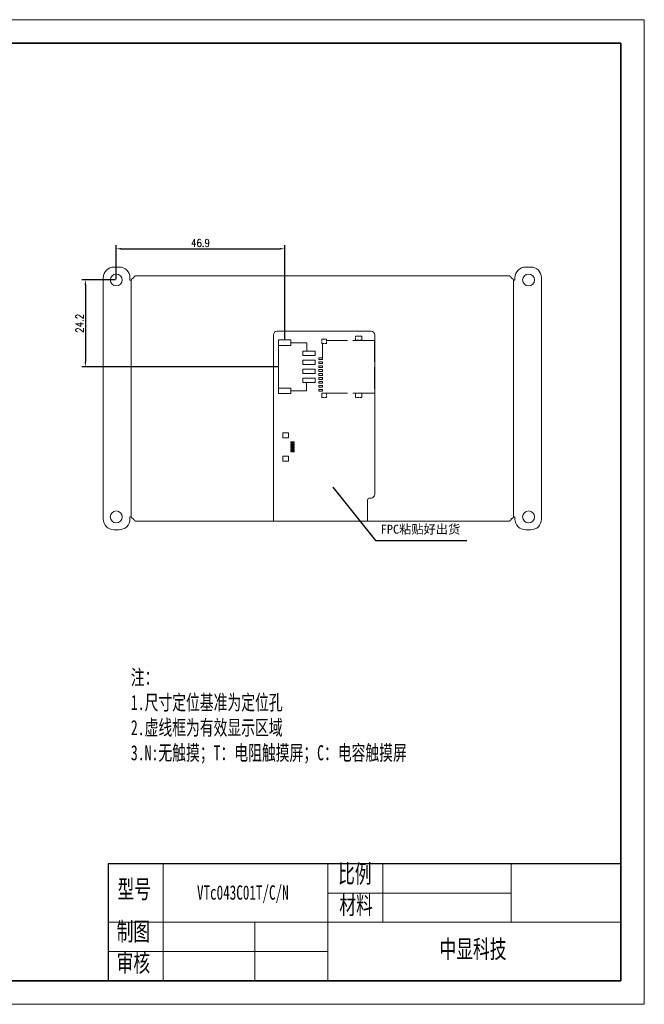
# Model space of a CAD drawing. Header units: millimetres. Extents: x 2700 to 3087, y -2647 to -2373.
# Tile 2 of 2: x 2914 to 3087, y -2647 to -2373. Entities that reach past the tile are written whole.
import ezdxf
from ezdxf.enums import TextEntityAlignment as Align

# ---------------------------------------------------------------- set-up
doc = ezdxf.new("R2010")
doc.units = ezdxf.units.MM
doc.header["$LTSCALE"] = 0.5
doc.header["$PDSIZE"] = -5
doc.linetypes.add('ACAD_ISO02W100', pattern=[15, 12, -3])
doc.linetypes.add('CENTER2', pattern=[28.574999, 19.049999, -3.175, 3.175, -3.175])
doc.layers.get('0').update_dxf_attribs({"lineweight": 18})
doc.layers.get('Defpoints').update_dxf_attribs({"lineweight": 18})
for name, color, linetype, lineweight in [('DIM（标注）', 3, 'Continuous', 18), ('thick', 7, 'Continuous', 30), ('thin', 7, 'Continuous', 18), ('标注', 7, 'Continuous', 18), ('粗实线层', 7, 'Continuous', 35), ('细实线层', 7, 'Continuous', 18), ('虚线', 7, 'ACAD_ISO02W100', 18)]:
    doc.layers.add(name, color=color, linetype=linetype, lineweight=lineweight)
doc.styles.add('ROMANS', font='romans.shx', dxfattribs={"width": 0.8, "bigfont": 'gbcbig.shx'})
doc.styles.add('TIMES_NEW_ROMAN', font='TIMES.TTF')
doc.styles.add('TITLE', font='ARIAL.TTF')
doc.styles.add('宋体', font='SimSun.ttf')
doc.styles.add('机械字体', font='SimSun.ttf', dxfattribs={"width": 0.67})
doc.dimstyles.new('ISO-25$0', dxfattribs={"dimscale": 0.8, "dimtxt": 2.75, "dimasz": 1.7, "dimexe": 1.25, "dimexo": 0.3, "dimtad": 1, "dimzin": 0, "dimdsep": 46, "dimtxsty": 'ROMANS', "dimcen": 2, "dimdle": 3.4, "dimclrd": 256, "dimclre": 256, "dimclrt": 256, "dimadec": 0, "dimazin": 0, "dimtfac": 1, "dimtmove": 0, "dimatfit": 3, "dimfxl": 0, "dimtolj": 1, "dimtzin": 0, "dimarcsym": 0})
doc.dimstyles.new('ISO-25$7', dxfattribs={"dimscale": 0.5, "dimtxt": 2.5, "dimasz": 2, "dimexe": 1.25, "dimexo": 0.625, "dimtad": 0, "dimdsep": 46, "dimtxsty": 'TITLE', "dimcen": 2.5, "dimdle": 4, "dimclrd": 256, "dimclre": 256, "dimclrt": 256, "dimadec": 0, "dimazin": 0, "dimtfac": 1, "dimtmove": 0, "dimatfit": 0, "dimfxl": 0, "dimtolj": 1, "dimarcsym": 0})

# ---------------------------------------------------------------- blocks, each defined once
blk = doc.blocks.new('*X2')
at = {"layer": '粗实线层'}
for p, q in [((287, 200), (-287, 200)), ((287, -200), (287, 200)), ((-287, -200), (287, -200))]:
    blk.add_line(p, q, dxfattribs=at)
at = {"layer": '细实线层'}
for p, q in [((297, 210), (-297, 210)), ((297, -210), (297, 210)), ((-297, -210), (297, -210))]:
    blk.add_line(p, q, dxfattribs=at)
blk = doc.blocks.new('*D98')
at = {"lineweight": -2, "ltscale": 0.5}
for p, q in [((2940.18, -2445.29), (2930.82, -2445.29)), ((2931.82, -2446.65), (2931.82, -2468.09)), ((2985.37, -2469.45), (2930.82, -2469.45))]:
    blk.add_line(p, q, dxfattribs=at)
at = {"ltscale": 0.5}
for points in [[(2931.6, -2446.65), (2932.05, -2446.65), (2931.82, -2445.29)], [(2931.6, -2468.09), (2932.05, -2468.09), (2931.82, -2469.45)]]:
    blk.add_solid(points, dxfattribs=at)
at = {"layer": 'Defpoints', "color": 0, "ltscale": 0.5}
for p in [(2940.42, -2445.29), (2931.82, -2469.45), (2985.61, -2469.45)]:
    blk.add_point(p, dxfattribs=at)
at = {"lineweight": 0, "ltscale": 0.5, "insert": (2930.22, -2457.37), "char_height": 2.2, "attachment_point": 5, "rotation": 90, "style": 'ROMANS'}
blk.add_mtext('\\A1;24.2', dxfattribs=at)
blk = doc.blocks.new('*D97')
at = {"lineweight": -2, "ltscale": 0.5}
for p, q in [((2940.42, -2445.05), (2940.42, -2435.59)), ((2941.78, -2436.59), (2985.97, -2436.59)), ((2987.33, -2461.76), (2987.33, -2435.59))]:
    blk.add_line(p, q, dxfattribs=at)
at = {"ltscale": 0.5}
for points in [[(2941.78, -2436.37), (2941.78, -2436.82), (2940.42, -2436.59)], [(2985.97, -2436.37), (2985.97, -2436.82), (2987.33, -2436.59)]]:
    blk.add_solid(points, dxfattribs=at)
at = {"layer": 'Defpoints', "color": 0, "ltscale": 0.5}
for p in [(2987.33, -2436.59), (2940.42, -2445.29), (2987.33, -2462)]:
    blk.add_point(p, dxfattribs=at)
at = {"lineweight": 0, "ltscale": 0.5, "insert": (2963.88, -2434.99), "char_height": 2.2, "attachment_point": 5, "style": 'ROMANS'}
blk.add_mtext('\\A1;46.9', dxfattribs=at)
blk = doc.blocks.new('sd')
at = {"layer": '虚线', "lineweight": 0}
for p, q in [((-7.35, 0), (7.35, 0)), ((7.35, 0), (7.35, -14.5)), ((-7.35, 0), (-7.35, -13.25)), ((-6.45, -14.5), (-2.5, -14.5))]:
    blk.add_line(p, q, dxfattribs=at)
at = {"layer": '虚线', "lineweight": 0, "ltscale": 0.1}
for points in [[(-8.52, -3.51), (-7.38, -3.51), (-7.38, -5.29), (-8.52, -5.29)], [(7.38, -3.51), (8.52, -3.51), (8.52, -5.29), (7.38, -5.29)], [(-7.65, -13.35), (-6.45, -13.35), (-6.45, -14.65), (-7.65, -14.65)], [(7.35, -13.35), (8.55, -13.35), (8.55, -14.65), (7.35, -14.65)], [(-2.5, -15.5), (-2, -15.5), (-2, -14.5), (-2.5, -14.5)], [(-1.4, -15.5), (-0.9, -15.5), (-0.9, -14.5), (-1.4, -14.5)], [(-0.3, -15.5), (0.2, -15.5), (0.2, -14.5), (-0.3, -14.5)], [(0.8, -15.5), (1.3, -15.5), (1.3, -14.5), (0.8, -14.5)], [(1.9, -15.5), (2.4, -15.5), (2.4, -14.5), (1.9, -14.5)], [(3, -15.5), (3.5, -15.5), (3.5, -14.5), (3, -14.5)], [(4.1, -15.5), (4.6, -15.5), (4.6, -14.5), (4.1, -14.5)], [(5.2, -15.5), (5.7, -15.5), (5.7, -14.5), (5.2, -14.5)], [(6.3, -15.5), (6.8, -15.5), (6.8, -14.5), (6.3, -14.5)]]:
    blk.add_lwpolyline(points, close=True, dxfattribs=at)

msp = doc.modelspace()

# ---------------------------------------------------------------- linework, layer by layer
at = {"lineweight": 0}
for p, q in [((2941.224, -2441.692), (2939.824, -2441.692)), ((3055.824, -2441.692), (3054.424, -2441.692)), ((2936.824, -2444.692), (2936.824, -2511.892)), ((2944.224, -2445.299), (2944.224, -2444.692)), ((2944.374, -2445.299), (2944.224, -2445.299)), ((2944.374, -2445.299), (2944.574, -2445.299)), ((2944.574, -2445.299), (2944.574, -2511.285)), ((3049.917, -2444.142), (2945.731, -2444.142)), ((3051.074, -2445.299), (3051.274, -2445.299)), ((3051.074, -2511.285), (3051.074, -2445.299)), ((3051.424, -2445.299), (3051.274, -2445.299)), ((3051.424, -2444.692), (3051.424, -2445.299)), ((3058.824, -2511.892), (3058.824, -2444.692)), ((3011.374, -2459.542), (2985.174, -2459.542)), ((2984.174, -2460.542), (2984.174, -2512.442)), ((2989.034, -2462.752), (2993.462, -2462.752)), ((2993.462, -2462.752), (2993.462, -2465.102)), ((3012.374, -2505.022), (3012.374, -2460.542)), ((2985.609, -2463.502), (2985.609, -2475.402)), ((2993.422, -2476.152), (2993.422, -2473.802)), ((2989.034, -2476.152), (2993.422, -2476.152)), ((3010.404, -2512.442), (3010.404, -2506.622)), ((3011.004, -2506.022), (3011.374, -2506.022)), ((2944.224, -2511.285), (2944.374, -2511.285)), ((2944.224, -2511.892), (2944.224, -2511.285)), ((2944.574, -2511.285), (2944.374, -2511.285)), ((3051.274, -2511.285), (3051.074, -2511.285)), ((3051.274, -2511.285), (3051.424, -2511.285)), ((3051.424, -2511.285), (3051.424, -2511.892)), ((2939.824, -2514.892), (2941.224, -2514.892)), ((2945.731, -2512.442), (3049.917, -2512.442)), ((3054.424, -2514.892), (3055.824, -2514.892)), ((2953.491, -2624.216), (2953.491, -2607.906))]:
    msp.add_line(p, q, dxfattribs=at)
for p in [(2938.2, -2607.906), (2773.105, -2640.527)]:
    msp.add_line(p, (2938.2, -2640.527))
for points in [[(2985.634, -2462.002), (2989.034, -2462.002), (2989.034, -2463.502), (2985.634, -2463.502)], [(2992.334, -2465.102), (2995.834, -2465.102), (2995.834, -2466.302), (2992.334, -2466.302)], [(2992.334, -2467.602), (2995.834, -2467.602), (2995.834, -2468.802), (2992.334, -2468.802)], [(2992.334, -2470.102), (2995.834, -2470.102), (2995.834, -2471.302), (2992.334, -2471.302)], [(2992.334, -2472.602), (2995.834, -2472.602), (2995.834, -2473.802), (2992.334, -2473.802)], [(2985.634, -2475.402), (2989.034, -2475.402), (2989.034, -2476.902), (2985.634, -2476.902)], [(2986.799, -2487.832), (2988.369, -2487.832), (2988.369, -2489.232), (2986.799, -2489.232)], [(2989.074, -2490.392), (2989.974, -2490.392), (2989.974, -2490.672), (2989.074, -2490.672)], [(2989.074, -2490.892), (2989.974, -2490.892), (2989.974, -2491.172), (2989.074, -2491.172)], [(2989.074, -2491.392), (2989.974, -2491.392), (2989.974, -2491.672), (2989.074, -2491.672)], [(2989.074, -2491.892), (2989.974, -2491.892), (2989.974, -2492.172), (2989.074, -2492.172)], [(2989.074, -2492.392), (2989.974, -2492.392), (2989.974, -2492.672), (2989.074, -2492.672)], [(2989.074, -2492.892), (2989.974, -2492.892), (2989.974, -2493.172), (2989.074, -2493.172)], [(2986.799, -2494.332), (2988.369, -2494.332), (2988.369, -2495.732), (2986.799, -2495.732)]]:
    msp.add_lwpolyline(points, close=True, dxfattribs=at)
for centre in [(2940.424, -2445.292), (3055.224, -2445.292), (2940.424, -2511.292), (3055.224, -2511.292)]:
    msp.add_circle(centre, 1.65, dxfattribs=at)
for centre, radius, start, end in [((2939.824, -2444.692), 3, 90, 180), ((2941.224, -2444.692), 3, 0, 90), ((3054.424, -2444.692), 3, 90, 180), ((3055.824, -2444.692), 3, 0, 90), ((2985.174, -2460.542), 1, 90, 180), ((3011.374, -2460.542), 1, 360, 90), ((3011.004, -2506.622), 0.6, 90, 180), ((3011.374, -2505.022), 1, 270, 0), ((2939.824, -2511.892), 3, 180, 270), ((2941.224, -2511.892), 3, 270, 0), ((3054.424, -2511.892), 3, 180, 270), ((3055.824, -2511.892), 3, 270, 0)]:
    msp.add_arc(centre, radius, start, end, dxfattribs=at)
for points, knots in [([(2945.224, -2444.792), (2945.205, -2444.793), (2945.166, -2444.794), (2945.108, -2444.808), (2945.052, -2444.829), (2944.998, -2444.855), (2944.946, -2444.887), (2944.897, -2444.923), (2944.849, -2444.962), (2944.805, -2445.003), (2944.764, -2445.045), (2944.727, -2445.087), (2944.692, -2445.128), (2944.662, -2445.167), (2944.636, -2445.203), (2944.614, -2445.235), (2944.597, -2445.262), (2944.584, -2445.282), (2944.576, -2445.296), (2944.575, -2445.298), (2944.574, -2445.299)], [0, 0, 0, 0, 0.05022362, 0.10111226, 0.15339825, 0.2074426, 0.26331117, 0.32085209, 0.3797611, 0.43963269, 0.5, 0.56036731, 0.6202389, 0.67914791, 0.73668883, 0.7925574, 0.84660175, 0.89888774, 0.94977638, 1, 1, 1, 1]), ([(2945.731, -2444.142), (2945.731, -2444.142), (2945.729, -2444.143), (2945.715, -2444.151), (2945.695, -2444.164), (2945.668, -2444.181), (2945.636, -2444.203), (2945.6, -2444.229), (2945.561, -2444.26), (2945.52, -2444.294), (2945.478, -2444.332), (2945.436, -2444.373), (2945.395, -2444.417), (2945.356, -2444.464), (2945.32, -2444.514), (2945.288, -2444.566), (2945.261, -2444.62), (2945.241, -2444.676), (2945.227, -2444.733), (2945.225, -2444.772), (2945.224, -2444.792)], [0, 0, 0, 0, 0.0502236, 0.1011123, 0.1533983, 0.2074426, 0.2633112, 0.3208521, 0.3797611, 0.4396327, 0.5, 0.5603673, 0.6202389, 0.6791479, 0.7366888, 0.7925574, 0.8466017, 0.8988877, 0.9497764, 1, 1, 1, 1]), ([(3050.424, -2444.792), (3050.423, -2444.772), (3050.422, -2444.733), (3050.408, -2444.676), (3050.388, -2444.62), (3050.361, -2444.566), (3050.329, -2444.514), (3050.293, -2444.464), (3050.254, -2444.417), (3050.213, -2444.373), (3050.171, -2444.332), (3050.129, -2444.294), (3050.088, -2444.26), (3050.049, -2444.229), (3050.013, -2444.203), (3049.981, -2444.181), (3049.954, -2444.164), (3049.934, -2444.151), (3049.92, -2444.143), (3049.918, -2444.142), (3049.917, -2444.142)], [0, 0, 0, 0, 0.0502236, 0.1011123, 0.1533983, 0.2074426, 0.2633112, 0.3208521, 0.3797611, 0.4396327, 0.5, 0.5603673, 0.6202389, 0.6791479, 0.7366888, 0.7925574, 0.8466017, 0.8988877, 0.9497764, 1, 1, 1, 1]), ([(3051.074, -2445.299), (3051.074, -2445.298), (3051.073, -2445.296), (3051.065, -2445.282), (3051.052, -2445.262), (3051.035, -2445.235), (3051.013, -2445.203), (3050.987, -2445.167), (3050.956, -2445.128), (3050.922, -2445.087), (3050.885, -2445.045), (3050.844, -2445.003), (3050.799, -2444.962), (3050.752, -2444.923), (3050.703, -2444.887), (3050.651, -2444.855), (3050.596, -2444.829), (3050.54, -2444.808), (3050.483, -2444.794), (3050.444, -2444.793), (3050.424, -2444.792)], [0, 0, 0, 0, 0.0502236, 0.1011123, 0.1533983, 0.2074426, 0.2633112, 0.3208521, 0.3797611, 0.4396327, 0.5, 0.5603673, 0.6202389, 0.6791479, 0.7366888, 0.7925574, 0.8466017, 0.8988877, 0.9497764, 1, 1, 1, 1]), ([(2944.574, -2511.285), (2944.575, -2511.285), (2944.576, -2511.287), (2944.584, -2511.301), (2944.597, -2511.321), (2944.614, -2511.348), (2944.636, -2511.38), (2944.662, -2511.416), (2944.692, -2511.455), (2944.727, -2511.496), (2944.764, -2511.538), (2944.805, -2511.58), (2944.849, -2511.621), (2944.897, -2511.66), (2944.946, -2511.696), (2944.998, -2511.728), (2945.052, -2511.755), (2945.108, -2511.775), (2945.166, -2511.789), (2945.205, -2511.791), (2945.224, -2511.792)], [0, 0, 0, 0, 0.0502236, 0.1011123, 0.1533983, 0.2074426, 0.2633112, 0.3208521, 0.3797611, 0.4396327, 0.5, 0.5603673, 0.6202389, 0.6791479, 0.7366888, 0.7925574, 0.8466017, 0.8988877, 0.9497764, 1, 1, 1, 1]), ([(2945.224, -2511.792), (2945.225, -2511.811), (2945.227, -2511.85), (2945.241, -2511.908), (2945.261, -2511.964), (2945.288, -2512.018), (2945.32, -2512.07), (2945.356, -2512.12), (2945.395, -2512.167), (2945.436, -2512.211), (2945.478, -2512.252), (2945.52, -2512.29), (2945.561, -2512.324), (2945.6, -2512.354), (2945.636, -2512.38), (2945.668, -2512.402), (2945.695, -2512.419), (2945.715, -2512.432), (2945.729, -2512.44), (2945.731, -2512.441), (2945.731, -2512.442)], [0, 0, 0, 0, 0.0502236, 0.1011123, 0.1533983, 0.2074426, 0.2633112, 0.3208521, 0.3797611, 0.4396327, 0.5, 0.5603673, 0.6202389, 0.6791479, 0.7366888, 0.7925574, 0.8466017, 0.8988877, 0.9497764, 1, 1, 1, 1]), ([(3049.917, -2512.442), (3049.918, -2512.441), (3049.92, -2512.44), (3049.934, -2512.432), (3049.954, -2512.419), (3049.981, -2512.402), (3050.013, -2512.38), (3050.049, -2512.354), (3050.088, -2512.324), (3050.129, -2512.29), (3050.171, -2512.252), (3050.213, -2512.211), (3050.254, -2512.167), (3050.293, -2512.12), (3050.329, -2512.07), (3050.361, -2512.018), (3050.388, -2511.964), (3050.408, -2511.908), (3050.422, -2511.85), (3050.423, -2511.811), (3050.424, -2511.792)], [0, 0, 0, 0, 0.0502236, 0.1011123, 0.1533983, 0.2074426, 0.2633112, 0.3208521, 0.3797611, 0.4396327, 0.5, 0.5603673, 0.6202389, 0.6791479, 0.7366888, 0.7925574, 0.8466017, 0.8988877, 0.9497764, 1, 1, 1, 1]), ([(3050.424, -2511.792), (3050.444, -2511.791), (3050.483, -2511.789), (3050.54, -2511.775), (3050.596, -2511.755), (3050.651, -2511.728), (3050.703, -2511.696), (3050.752, -2511.66), (3050.799, -2511.621), (3050.844, -2511.58), (3050.885, -2511.538), (3050.922, -2511.496), (3050.956, -2511.455), (3050.987, -2511.416), (3051.013, -2511.38), (3051.035, -2511.348), (3051.052, -2511.321), (3051.065, -2511.301), (3051.073, -2511.287), (3051.074, -2511.285), (3051.074, -2511.285)], [0, 0, 0, 0, 0.05022362, 0.10111226, 0.15339825, 0.2074426, 0.26331117, 0.32085209, 0.3797611, 0.43963269, 0.5, 0.56036731, 0.6202389, 0.67914791, 0.73668883, 0.7925574, 0.84660175, 0.89888774, 0.94977638, 1, 1, 1, 1])]:
    msp.add_open_spline(points, degree=3, knots=knots, dxfattribs=at)
at = {"layer": 'thick'}
for p, q in [((3080.917, -2607.906), (2938.2, -2607.906)), ((2938.2, -2607.906), (2938.2, -2640.527)), ((2938.2, -2607.906), (2938.2, -2640.527)), ((3080.917, -2640.527), (3080.917, -2607.906)), ((2938.2, -2640.527), (3080.917, -2640.527))]:
    msp.add_line(p, q, dxfattribs=at)
at = {"layer": 'thin'}
for p, q in [((2999.364, -2607.906), (2999.364, -2640.527)), ((3014.656, -2607.906), (3014.656, -2624.216)), ((3050.335, -2624.216), (3050.335, -2607.906)), ((3050.335, -2616.061), (2999.364, -2616.061)), ((3080.917, -2624.216), (2938.2, -2624.216)), ((2953.491, -2624.216), (2953.491, -2640.527)), ((2978.976, -2624.216), (2978.976, -2640.527)), ((2999.364, -2632.372), (2938.2, -2632.372))]:
    msp.add_line(p, q, dxfattribs=at)

# ---------------------------------------------------------------- block references
at = {"layer": '粗实线层', "lineweight": 0, "xscale": 0.6530298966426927, "yscale": 0.6530298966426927, "zscale": 0.6530298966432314}
msp.add_blockref('*X2', (2893.498, -2509.921), dxfattribs=at)
at = {"layer": '虚线', "lineweight": 0, "rotation": 270}
msp.add_blockref('sd', (3012.333, -2469.472), dxfattribs=at)

# ---------------------------------------------------------------- texts
at = {"lineweight": 0, "style": 'TIMES_NEW_ROMAN'}
msp.add_text('12', height=0.01, dxfattribs=at).set_placement((2996.368, -2458.496), align=Align.MIDDLE_CENTER)
at = {"layer": 'DIM（标注）', "color": 7, "linetype": 'CENTER2', "lineweight": 0, "insert": (3014.076, -2513.469), "char_height": 2.5, "width": 29.54665, "attachment_point": 1, "style": '宋体'}
msp.add_mtext('{\\fSimSun|b0|i0|c134|p1;\\C0;FPC粘贴好出货}', dxfattribs=at)
at = {"layer": 'thick', "lineweight": 0, "insert": (2944.488, -2553.85), "char_height": 4.20508, "width": 100.81332, "attachment_point": 1, "style": '机械字体'}
msp.add_mtext('注：\\P1.尺寸定位基准为定位孔\\P2.虚线框为有效显示区域\\P3.N:无触摸；T：电阻触摸屏；C：电容触摸屏', dxfattribs=at)
at = {"layer": 'thick', "attachment_point": 1, "style": '机械字体'}
for s, insert, char_height, width in [('比例', (3002.201, -2608.144), 5.0971, 12.94837), ('型号', (2940.769, -2612.431), 5.0971, 12.94837), ('VTc043C01T/C/N', (2962.9, -2613.907), 4, 28.39311), ('材料', (3002.536, -2616.85), 5.0971, 12.94837), ('制图', (2940.542, -2624.216), 5.0971, 12.94837), ('中显科技', (3030.431, -2629.114), 5.0971, 28.36201), ('审核', (2940.542, -2632.922), 5.0971, 12.94837)]:
    msp.add_mtext(s, dxfattribs=dict(at, insert=insert, char_height=char_height, width=width))

# ---------------------------------------------------------------- dimensions: what is measured, and where the dimension line sits
at = {"lineweight": 0, "ltscale": 0.5}
dim = msp.add_linear_dim(base=(2987.334, -2436.592), p1=(2940.424, -2445.292), p2=(2987.334, -2462.002), text='46.9', dimstyle='ISO-25$0', dxfattribs=at)
dim.commit()
dim.dimension.update_dxf_attribs({"geometry": '*D97', "text_midpoint": (2963.879, -2434.992)})
dim = msp.add_linear_dim(base=(2931.824, -2469.452), p1=(2940.424, -2445.292), p2=(2985.609, -2469.452), angle=90, text='24.2', dimstyle='ISO-25$0', dxfattribs=at)
dim.commit()
dim.dimension.update_dxf_attribs({"geometry": '*D98', "text_midpoint": (2930.224, -2457.372)})

# ---------------------------------------------------------------- leaders
at = {"layer": '标注', "lineweight": 0}
msp.add_leader([(3000.699, -2502.971), (3012.628, -2517.828), (3038.041, -2517.828)], dimstyle='ISO-25$7', override={"dimgap": 0.625, "dimtad": 0}, dxfattribs=at)

doc.saveas('drawing.dxf')
